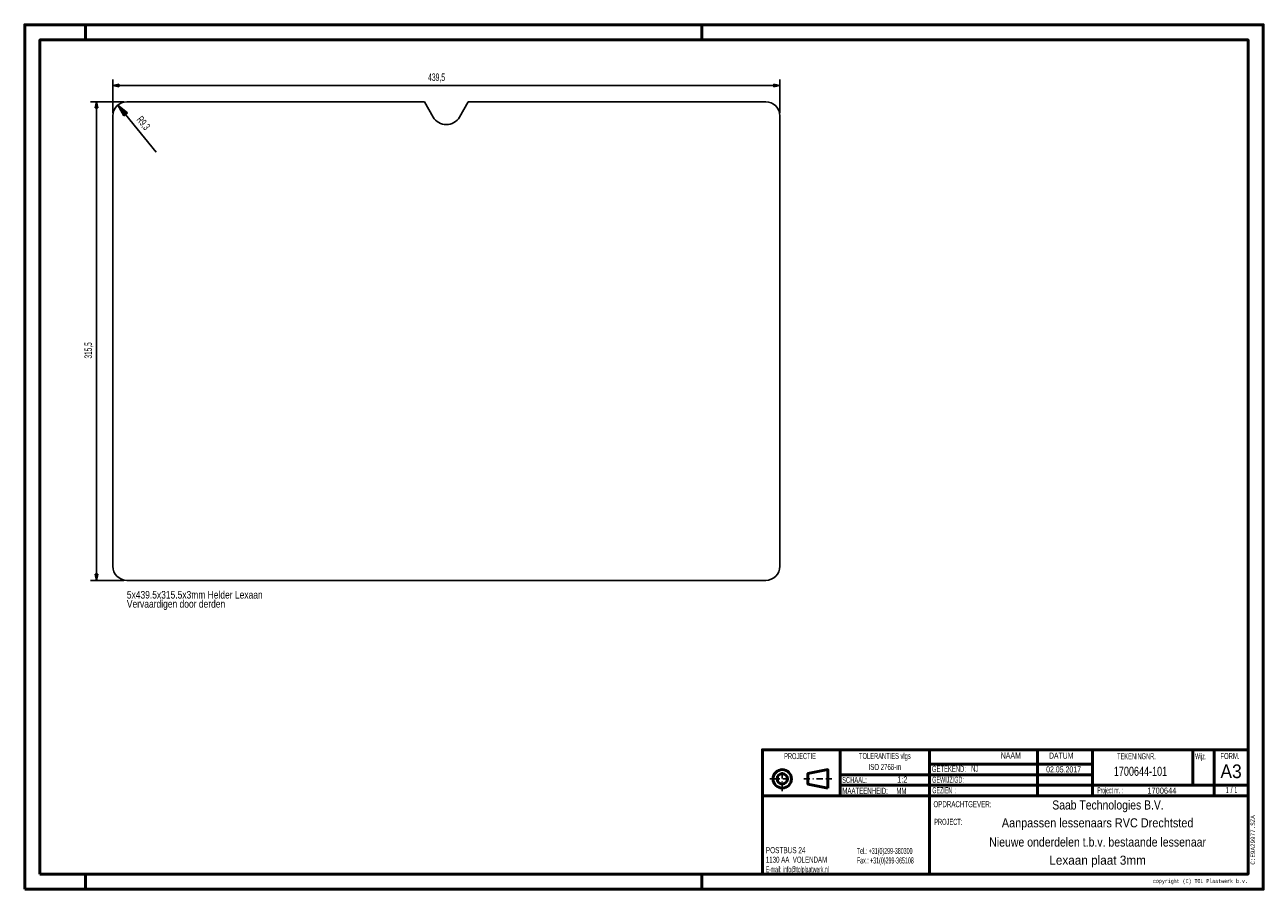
# Model space of a CAD drawing. Extents: x -210 to 606, y -762 to -192.
import ezdxf
from ezdxf.enums import TextEntityAlignment as Align

# ---------------------------------------------------------------- set-up
doc = ezdxf.new("R2010")
doc.units = 0
doc.header["$MEASUREMENT"] = 0
doc.linetypes.add('DASHDOT', pattern=[8.5, 4, -2, 0.5, -2])
doc.layers.get('0').update_dxf_attribs({"linetype": 'CONTINUOUS'})
for name, color, linetype in [('DIM49', 4, 'CONTINUOUS'), ('LE_MIDDLE', 7, 'CONTINUOUS'), ('TXT_ALL', 7, 'CONTINUOUS'), ('TXT_DIM49', 2, 'CONTINUOUS')]:
    doc.layers.add(name, color=color, linetype=linetype)
doc.layers.add('LE_ALL', color=7, linetype='CONTINUOUS', lineweight=50)
doc.styles.add('MONOTXT', font='monotxt.shx')

# ---------------------------------------------------------------- blocks, each defined once
blk = doc.blocks.new('_D1', base_point=(-148.26, -244.65))
at = {"layer": 'DIM49', "color": 1}
for p, q in [((-148.26, -244.65), (-142.05, -249.91)), ((-144.37, -251.8), (-148.26, -244.65)), ((-143.34, -250.7), (-148.14, -244.8)), ((-143.65, -250.95), (-147.1, -246.71)), ((-143.03, -250.45), (-146.48, -246.21)), ((-143.96, -251.2), (-146.06, -248.62)), ((-144.27, -251.46), (-145.03, -250.53)), ((-142.72, -250.19), (-144.82, -247.61)), ((-142.05, -249.91), (-144.37, -251.8)), ((-143.21, -250.85), (-123.01, -275.67)), ((-142.41, -249.94), (-143.16, -249.01))]:
    blk.add_line(p, q, dxfattribs=at)
at = {"layer": 'TXT_DIM49', "width": 0.527}
blk.add_text('R9,3', height=5, rotation=309.1541, dxfattribs=at).set_placement((-133.43, -258.11), align=Align.CENTER)
blk = doc.blocks.new('_D2', base_point=(-151.67, -251.82))
at = {"layer": 'DIM49', "color": 1}
for p, q in [((-151.67, -227.82), (-151.67, -249.82)), ((287.83, -227.82), (287.83, -249.82)), ((-151.67, -231.82), (-147.67, -231.02)), ((-147.67, -232.62), (-151.67, -231.82)), ((-147.87, -231.82), (-151.47, -231.82)), ((-147.87, -231.42), (-149.47, -231.42)), ((-147.87, -232.22), (-149.47, -232.22)), ((-147.67, -231.02), (-147.67, -232.62)), ((-147.67, -231.82), (283.83, -231.82)), ((283.83, -232.62), (283.83, -231.02)), ((283.83, -231.02), (287.83, -231.82)), ((287.83, -231.82), (283.83, -232.62)), ((284.03, -231.42), (285.63, -231.42)), ((284.03, -231.82), (287.63, -231.82)), ((284.03, -232.22), (285.63, -232.22))]:
    blk.add_line(p, q, dxfattribs=at)
at = {"layer": 'TXT_DIM49', "width": 0.535}
blk.add_text('439,5', height=5, rotation=360, dxfattribs=at).set_placement((61.65, -228.82), align=Align.CENTER)
blk = doc.blocks.new('_D3', base_point=(-142.42, -558.07))
at = {"layer": 'DIM49', "color": 1}
for p, q in [((-166.42, -242.57), (-144.42, -242.57)), ((-163.22, -246.57), (-162.42, -242.57)), ((-162.82, -246.37), (-162.82, -244.77)), ((-162.42, -242.57), (-161.62, -246.57)), ((-162.42, -246.37), (-162.42, -242.77)), ((-162.02, -246.37), (-162.02, -244.77)), ((-161.62, -246.57), (-163.22, -246.57)), ((-162.42, -554.07), (-162.42, -246.57)), ((-162.42, -558.07), (-163.22, -554.07)), ((-163.22, -554.07), (-161.62, -554.07)), ((-162.82, -554.27), (-162.82, -555.87)), ((-161.62, -554.07), (-162.42, -558.07)), ((-162.42, -554.27), (-162.42, -557.87)), ((-162.02, -554.27), (-162.02, -555.87)), ((-166.42, -558.07), (-144.42, -558.07))]:
    blk.add_line(p, q, dxfattribs=at)
at = {"layer": 'TXT_DIM49', "width": 0.512}
blk.add_text('315,5', height=5, rotation=90, dxfattribs=at).set_placement((-165.42, -406.45), align=Align.CENTER)

msp = doc.modelspace()

# ---------------------------------------------------------------- linework, layer by layer
for p, q in [((59.42, -252.57), (53.64, -242.57)), ((278.58, -558.07), (-142.42, -558.07))]:
    msp.add_line(p, q)
for points in [[(53.64, -242.57), (-142.42, -242.57, 0.414214), (-151.67, -251.82), (-151.67, -548.82, 0.414214), (-142.42, -558.07)], [(59.42, -252.57, 0.57735), (76.74, -252.57), (82.51, -242.57)], [(287.83, -548.82), (287.83, -251.82, 0.414214), (278.58, -242.57), (82.51, -242.57)]]:
    msp.add_lwpolyline(points, format="xyb")
msp.add_arc((278.58, -548.82), 9.25, -90, 0)
at = {"layer": 'LE_ALL', "color": 1}
for p, q in [((-169.69, -201.74), (-169.69, -191.74)), ((236.31, -201.74), (236.31, -191.74)), ((493.89, -679.2), (386.41, -679.2)), ((493.89, -693.2), (327.66, -693.2)), ((-169.69, -751.74), (-169.69, -761.74)), ((236.31, -751.74), (236.31, -761.74))]:
    msp.add_line(p, q, dxfattribs=at)
at = {"layer": 'LE_ALL', "color": 10}
for p, q in [((327.66, -669.74), (327.66, -700.2)), ((386.41, -669.74), (386.41, -751.74)), ((457.48, -669.74), (457.48, -700.2)), ((493.89, -669.74), (493.89, -700.2)), ((559.95, -669.74), (559.95, -693.2)), ((573.95, -669.74), (573.95, -700.2)), ((596.31, -700.2), (276.31, -700.2))]:
    msp.add_line(p, q, dxfattribs=at)
for points in [[(-209.69, -761.74), (606.31, -761.74), (606.31, -191.74), (-209.69, -191.74), (-209.69, -761.74)], [(-199.69, -751.74), (596.31, -751.74), (596.31, -201.74), (-199.69, -201.74), (-199.69, -751.74)], [(596.31, -669.74), (276.31, -669.74), (276.31, -751.74)], [(319.35, -695.01), (306.29, -692.38), (306.29, -685.52), (319.35, -682.89), (319.35, -695.01)], [(596.31, -693.2), (493.89, -693.2)]]:
    msp.add_lwpolyline(points, dxfattribs=at)
at = {"layer": 'LE_ALL', "color": 1}
msp.add_lwpolyline([(493.89, -686.2), (386.41, -686.2), (327.66, -686.2)], dxfattribs=at)
at = {"layer": 'LE_ALL', "color": 10}
for radius in [6.06, 3.43]:
    msp.add_circle((289.43, -688.95), radius, dxfattribs=at)
at = {"layer": 'LE_MIDDLE', "color": 1, "linetype": 'DASHDOT'}
for p, q in [((289.43, -697.13), (289.43, -680.77)), ((281.26, -688.95), (297.61, -688.95)), ((303.56, -688.95), (322.11, -688.95))]:
    msp.add_line(p, q, dxfattribs=at)

# ---------------------------------------------------------------- block references
at = {"layer": 'DIM49'}
for name, p in [('_D2', (-151.67, -251.82)), ('_D3', (-142.42, -558.07)), ('_D1', (-148.26, -244.65))]:
    msp.add_blockref(name, p, dxfattribs=at)

# ---------------------------------------------------------------- texts
at = {"layer": 'TXT_ALL', "color": 4}
for s, width, p in [('Vervaardigen door derden', 0.834, (-142.42, -576.07)), ('5x439.5x315.5x3mm Helder Lexaan', 0.833, (-142.42, -570.07))]:
    msp.add_text(s, height=5, dxfattribs=dict(at, width=width)).set_placement(p)
at = {"layer": 'TXT_ALL', "color": 6}
for s, width, p in [('PROJECTIE', 0.557, (301.12, -675.94)), ('TOLERANTIES vlgs', 0.566, (357.03, -675.85)), ('ISO 2768-m', 0.597, (357.06, -683.11))]:
    msp.add_text(s, height=4, dxfattribs=dict(at, width=width)).set_placement(p, align=Align.CENTER)
for s, width, p in [('NAAM', 0.691, (433.33, -675.54)), ('DATUM', 0.675, (465.19, -675.67)), ('TEKENINGNR.', 0.558, (510.03, -676.02)), ('Wijz.', 0.5, (561.48, -676.02)), ('FORM.', 0.584, (578.12, -675.9)), ('GETEKEND:', 0.58, (388.04, -684.36)), ('SCHAAL:', 0.569, (328.86, -691.7)), ('GEWIJZIGD:', 0.536, (388.19, -691.51)), ('MAATEENHEID:     MM', 0.599, (328.99, -698.84)), ('GEZIEN  :', 0.526, (388.28, -698.43)), ('Project nr. :', 0.49, (497.03, -698.48)), ('OPDRACHTGEVER:', 0.609, (389.03, -707.65)), ('PROJECT:', 0.562, (389.53, -719.31))]:
    msp.add_text(s, height=4, dxfattribs=dict(at, width=width)).set_placement(p)
at = {"layer": 'TXT_ALL', "color": 5}
for s, width, p in [('NJ', 0.566, (413.91, -684.27)), ('1:2', 0.797, (365.14, -691.36)), ('1700644', 0.92, (529.94, -698.7)), ('1', 0.449, (587.45, -698.27))]:
    msp.add_text(s, height=4, dxfattribs=dict(at, width=width)).set_placement(p)
for s, height, width, p in [('02.05.2017', 4, 0.687, (474.79, -684.74)), ('1700644-101', 6, 0.743, (525.44, -686.96)), ('/', 4, 0.654, (585.45, -698.27)), ('Saab Technologies B.V.', 6, 0.853, (504.04, -709.16)), ('Aanpassen lessenaars RVC Drechtsted', 6, 0.893, (497.2, -720.94)), ('Nieuwe onderdelen t.b.v. bestaande lessenaar', 6, 0.863, (497.2, -733.61)), ('Lexaan plaat 3mm', 6, 0.964, (497.2, -745.57))]:
    msp.add_text(s, height=height, dxfattribs=dict(at, width=width)).set_placement(p, align=Align.CENTER)
at = {"layer": 'TXT_ALL', "color": 5, "width": 0.953}
msp.add_text('A3', height=9, dxfattribs=at).set_placement((585.13, -679.47), align=Align.TOP_CENTER)
at = {"layer": 'TXT_ALL', "color": 5, "width": 0.449}
msp.add_text('1', height=4, dxfattribs=at).set_placement((583.45, -698.27), align=Align.RIGHT)
at = {"layer": 'TXT_ALL', "color": 1, "style": 'MONOTXT', "width": 0.812}
msp.add_text('C:E9A29977.SZA', height=3, rotation=90.00021, dxfattribs=at).set_placement((600.95, -745.53))
at = {"layer": 'TXT_ALL', "color": 6}
for s, width, p in [('POSTBUS 24', 0.634, (278.59, -735.98)), ('Tel.: +31(0)299-380300', 0.523, (338.59, -736.49)), ('1130 AA  VOLENDAM', 0.604, (278.59, -742.24)), ('Fax.: +31(0)299-365108', 0.521, (338.59, -742.75)), ('E-mail: info@tolplaatwerk.nl', 0.5, (278.59, -748.61))]:
    msp.add_text(s, height=4, dxfattribs=dict(at, width=width)).set_placement(p, align=Align.MIDDLE_LEFT)
at = {"layer": 'TXT_ALL', "color": 6, "style": 'MONOTXT', "width": 0.75}
msp.add_text('copyright (C) TOL Plaatwerk b.v.', height=2.6, dxfattribs=at).set_placement((596.2, -755.02), align=Align.TOP_RIGHT)

doc.saveas('drawing.dxf')
